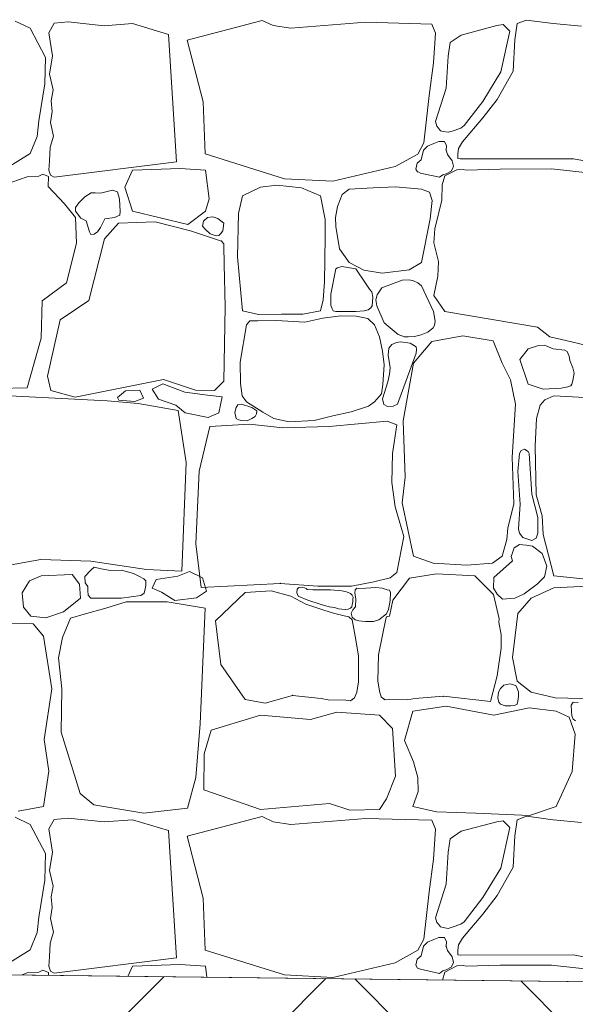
# Model space of a CAD drawing. Header units: millimetres. Extents: x 16408 to 141596, y -21057 to 26364.
# Tile 22 of 115: x 25012 to 25635, y -5560 to -4457. Entities that reach past the tile are written whole.
import ezdxf

# ---------------------------------------------------------------- set-up
doc = ezdxf.new("R2010")
doc.units = ezdxf.units.MM
doc.header["$MEASUREMENT"] = 0
doc.linetypes.add('Wipeout_Contour', pattern=[1000, 0, -1000])
doc.layers.add('0_Nr_pióra__102', color=7, linetype='Continuous', lineweight=5, true_color=0xcccccc)
doc.layers.add('_elementy3d_Nr_pióra__102', color=7, linetype='Continuous', lineweight=5, true_color=0xcccccc)
doc.layers.add('0_Nr_pióra__93', color=7, linetype='Continuous', lineweight=13)
doc.layers.add('_elementy3d_Nr_pióra__2', color=8, linetype='Continuous', lineweight=5)
doc.layers.add('_elementy3d', color=7, linetype='Continuous')

# ---------------------------------------------------------------- blocks, each defined once
blk = doc.blocks.new('*X2')
at = {"layer": '_elementy3d_Nr_pióra__102', "color": 254, "linetype": 'Continuous', "lineweight": 5, "true_color": 0xcccccc}
for p, q in [((25023.9, -4466.9), (25007.3, -4459)), ((25050.9, -4461.4), (25044.9, -4471.9)), ((25066.5, -4459.9), (25050.9, -4461.4)), ((25106.9, -4464.2), (25066.5, -4459.9)), ((25138.6, -4461.7), (25106.9, -4464.2)), ((25179.1, -4473.8), (25138.6, -4461.7)), ((25200, -4480.1), (25283.9, -4458.2)), ((25283.9, -4458.2), (25296.1, -4463.9)), ((25296.1, -4463.9), (25316.1, -4466.9)), ((25316.1, -4466.9), (25400, -4460.2)), ((25400, -4460.2), (25474.1, -4462.4)), ((25474.1, -4462.4), (25478, -4472.3)), ((25546.7, -4463.9), (25507, -4474.6)), ((25554.1, -4462.9), (25546.7, -4463.9)), ((25561.2, -4470.3), (25554.1, -4462.9)), ((25569.5, -4461.7), (25566.8, -4479.8)), ((25579.9, -4457.7), (25569.5, -4461.7)), ((25610.1, -4461.7), (25579.9, -4457.7)), ((25641.8, -4464.7), (25610.1, -4461.7)), ((25041, -4499.6), (25023.9, -4466.9)), ((25044.9, -4471.9), (25048.9, -4498)), ((25187.8, -4616.5), (25179.1, -4473.8)), ((25478, -4472.3), (25475.8, -4505.8)), ((25507, -4474.6), (25494.7, -4483)), ((25551.4, -4515.9), (25561.2, -4470.3)), ((25217.7, -4549.5), (25200, -4480.1)), ((25494.7, -4483), (25492.2, -4498.1)), ((25566.8, -4479.8), (25565.3, -4514.9)), ((25048.9, -4498), (25045.6, -4518.5)), ((25040.3, -4529.3), (25041, -4499.6)), ((25475.8, -4505.8), (25470.9, -4542.4)), ((25492.2, -4498.1), (25490.2, -4534)), ((25045.6, -4518.5), (25049.6, -4536)), ((25531.3, -4548.9), (25551.4, -4515.9)), ((25565.3, -4514.9), (25547.2, -4546.6)), ((25033.8, -4570.7), (25040.3, -4529.3)), ((25049.6, -4536), (25047.7, -4548.1)), ((25490.2, -4534), (25478.2, -4571.4)), ((25047.7, -4548.1), (25048.8, -4560)), ((25220, -4607.6), (25217.7, -4549.5)), ((25470.9, -4542.4), (25465.2, -4595.4)), ((25510.3, -4575.9), (25531.3, -4548.9)), ((25547.2, -4546.6), (25531.3, -4567.4)), ((25048.8, -4560), (25046.6, -4572.5)), ((25031.8, -4588), (25033.8, -4570.7)), ((25046.6, -4572.5), (25050, -4587.7)), ((25478.2, -4571.4), (25479.5, -4576.7)), ((25531.3, -4567.4), (25508.3, -4594.2)), ((25479.5, -4576.7), (25481.6, -4578.8)), ((25481.6, -4578.8), (25483.8, -4581.8)), ((25483.8, -4581.8), (25486.6, -4582.4)), ((25486.6, -4582.4), (25492.2, -4583.4)), ((25492.2, -4583.4), (25496.7, -4582.1)), ((25496.7, -4582.1), (25506.4, -4578.7)), ((25506.4, -4578.7), (25510.3, -4575.9)), ((25023.9, -4607.3), (25031.8, -4588)), ((25050, -4587.7), (25046.5, -4600.1)), ((25465.2, -4595.4), (25458.5, -4607.8)), ((25476.4, -4595.8), (25469.3, -4599)), ((25481.7, -4593.6), (25476.4, -4595.8)), ((25488.2, -4593.7), (25481.7, -4593.6)), ((25490.3, -4598.6), (25488.2, -4593.7)), ((25508.3, -4594.2), (25503.9, -4601.7)), ((24996.2, -4624.4), (25023.9, -4607.3)), ((25046.5, -4600.1), (25045.5, -4615.2)), ((25308.9, -4635.5), (25220, -4607.6)), ((25458.5, -4607.8), (25433, -4621.9)), ((25464.7, -4603.4), (25462.2, -4614.2)), ((25469.3, -4599), (25464.7, -4603.4)), ((25490, -4603.4), (25490.3, -4598.6)), ((25491.7, -4608.3), (25490, -4603.4)), ((25503.3, -4608), (25503.2, -4612.9)), ((25503.9, -4601.7), (25503.3, -4608)), ((25045.5, -4615.2), (25044.9, -4625.8)), ((25050.9, -4633.6), (25187.8, -4616.5)), ((25457.5, -4618), (25456.1, -4624.7)), ((25462.2, -4614.2), (25457.5, -4618)), ((25496.9, -4615.2), (25491.7, -4608.3)), ((25498.4, -4621.5), (25496.9, -4615.2)), ((25503.2, -4612.9), (25505.8, -4613.3)), ((25505.8, -4613.3), (25632.6, -4613)), ((25632.6, -4613), (25668.6, -4620)), ((25038.2, -4630.2), (25033.8, -4632.5)), ((25044.6, -4632.9), (25038.2, -4630.2)), ((25044.9, -4625.8), (25046.6, -4631.4)), ((25138.6, -4625.8), (25130, -4644.8)), ((25192, -4623.8), (25138.6, -4625.8)), ((25220.3, -4625.8), (25192, -4623.8)), ((25224.4, -4658), (25220.3, -4625.8)), ((25433, -4621.9), (25363.2, -4638.2)), ((25456.1, -4624.7), (25458, -4627.8)), ((25458, -4627.8), (25459.3, -4628.2)), ((25459.3, -4628.2), (25462, -4629.6)), ((25462, -4629.6), (25464.7, -4629.9)), ((25464.7, -4629.9), (25482.5, -4633.8)), ((25486.4, -4630.9), (25490, -4629.9)), ((25502.1, -4625.5), (25488.5, -4632.3)), ((25490, -4629.9), (25495.5, -4626.9)), ((25495.5, -4626.9), (25497.3, -4624.3)), ((25497.3, -4624.3), (25498.4, -4621.5)), ((25509, -4625.1), (25502.1, -4625.5)), ((25512.3, -4625.7), (25509, -4625.1)), ((25550.7, -4624.7), (25512.3, -4625.7)), ((25607.9, -4624.4), (25550.7, -4624.7)), ((25679.2, -4632.3), (25607.9, -4624.4)), ((25020.7, -4633.3), (24994.7, -4642.2)), ((25033.8, -4632.5), (25020.7, -4633.3)), ((25044.2, -4644), (25044.6, -4632.9)), ((25046.6, -4631.4), (25050.9, -4633.6)), ((25363.2, -4638.2), (25308.9, -4635.5)), ((25482.5, -4633.8), (25486.4, -4630.9)), ((25488.5, -4632.3), (25485.6, -4642.3)), ((25062.6, -4663.5), (25044.2, -4644)), ((25092.4, -4651.2), (25085.1, -4655.8)), ((25097, -4651.1), (25092.4, -4651.2)), ((25102.7, -4651.7), (25097, -4651.1)), ((25116.1, -4648.2), (25102.7, -4651.7)), ((25121.7, -4650.1), (25116.1, -4648.2)), ((25123.9, -4658.4), (25121.7, -4650.1)), ((25130, -4644.8), (25138.6, -4671.9)), ((25282, -4644.8), (25261.7, -4654.4)), ((25300.2, -4642.7), (25282, -4644.8)), ((25328, -4645.5), (25300.2, -4642.7)), ((25349.4, -4654.4), (25328, -4645.5)), ((25381.2, -4647.2), (25373.7, -4653.1)), ((25408.1, -4645.5), (25381.2, -4647.2)), ((25433.4, -4644.6), (25408.1, -4645.5)), ((25462.6, -4647.2), (25433.4, -4644.6)), ((25471.3, -4650.5), (25462.6, -4647.2)), ((25474.5, -4659.7), (25471.3, -4650.5)), ((25485.6, -4642.3), (25485.3, -4659.4)), ((25078.4, -4662.5), (25074.9, -4667.7)), ((25085.1, -4655.8), (25078.4, -4662.5)), ((25124.8, -4672), (25123.9, -4658.4)), ((25220.3, -4671.9), (25224.4, -4658)), ((25261.7, -4654.4), (25257.4, -4674.5)), ((25354.6, -4681.1), (25349.4, -4654.4)), ((25373.7, -4653.1), (25368.2, -4666.7)), ((25472.1, -4680.3), (25474.5, -4659.7)), ((25485.3, -4659.4), (25477.2, -4691.5)), ((25074.9, -4678.7), (25062.6, -4663.5)), ((25074.9, -4667.7), (25074.9, -4671.9)), ((25074.9, -4671.9), (25080.8, -4679.5)), ((25124.6, -4676.1), (25124.8, -4672)), ((25138.6, -4671.9), (25200.5, -4686.5)), ((25200.5, -4686.5), (25220.3, -4671.9)), ((25368.2, -4666.7), (25366.1, -4678.8)), ((25075.9, -4707.6), (25074.9, -4678.7)), ((25080.8, -4679.5), (25086.8, -4682.5)), ((25086.8, -4682.5), (25090.5, -4694.8)), ((25102.8, -4689.9), (25107.7, -4680.5)), ((25123, -4685.1), (25107.1, -4702.9)), ((25107.7, -4680.5), (25118.3, -4678.7)), ((25118.3, -4678.7), (25124.6, -4676.1)), ((25164.1, -4683.6), (25123, -4685.1)), ((25203.7, -4693.8), (25164.1, -4683.6)), ((25217.2, -4688.6), (25218.2, -4682.8)), ((25218.2, -4682.8), (25222.6, -4678.7)), ((25222.6, -4678.7), (25228.6, -4678)), ((25228.6, -4678), (25234.2, -4680)), ((25234.2, -4680), (25240.8, -4685.1)), ((25240.8, -4685.1), (25239.7, -4693.6)), ((25257.4, -4674.5), (25256.4, -4723)), ((25354.4, -4700.9), (25354.6, -4681.1)), ((25366.1, -4678.8), (25366.3, -4689)), ((25462.6, -4729.2), (25472.1, -4680.3)), ((25090.5, -4694.8), (25091.9, -4698)), ((25095.8, -4697.6), (25099.3, -4694.9)), ((25099.3, -4694.9), (25102.8, -4689.9)), ((25230.5, -4702.9), (25203.7, -4693.8)), ((25220.3, -4692.4), (25217.2, -4688.6)), ((25225.8, -4697), (25220.3, -4692.4)), ((25239.7, -4693.6), (25237.1, -4697.3)), ((25366.3, -4689), (25370.4, -4714.1)), ((25477.2, -4691.5), (25476.1, -4707.2)), ((25107.1, -4702.9), (25089.8, -4771.8)), ((25091.9, -4698), (25095.8, -4697.6)), ((25232.5, -4699.4), (25225.8, -4697)), ((25238.5, -4705.2), (25230.5, -4702.9)), ((25235.5, -4699.1), (25232.5, -4699.4)), ((25237.1, -4697.3), (25235.5, -4699.1)), ((25241.1, -4708.2), (25238.5, -4705.2)), ((25353.7, -4751.1), (25354.4, -4700.9)), ((25476.1, -4707.2), (25481.6, -4728.2)), ((25064.8, -4752), (25075.9, -4707.6)), ((25241.1, -4710.6), (25241.1, -4708.2)), ((25241.4, -4730.9), (25241.1, -4710.6)), ((25370.4, -4714.1), (25381.2, -4729.2)), ((25256.4, -4723), (25261.7, -4783.2)), ((25381.2, -4729.2), (25398, -4737.8)), ((25448.6, -4737.5), (25462.6, -4729.2)), ((25481.6, -4728.2), (25480.7, -4744.6)), ((25242.4, -4778.7), (25241.4, -4730.9)), ((25366.3, -4736.4), (25361, -4764.8)), ((25368.2, -4735.1), (25366.3, -4736.4)), ((25373.3, -4733.7), (25368.2, -4735.1)), ((25388.9, -4736.4), (25373.3, -4733.7)), ((25399.5, -4752.4), (25388.9, -4736.4)), ((25398, -4737.8), (25418.5, -4741.1)), ((25418.5, -4741.1), (25448.6, -4737.5)), ((25352.2, -4771.2), (25353.7, -4751.1)), ((25440.9, -4749), (25417.9, -4757.4)), ((25448.5, -4748.7), (25440.9, -4749)), ((25453.3, -4749.8), (25448.5, -4748.7)), ((25458.4, -4752), (25453.3, -4749.8)), ((25480.7, -4744.6), (25476.4, -4766.1)), ((25037.3, -4772.3), (25064.8, -4752)), ((25404.1, -4758.9), (25399.5, -4752.4)), ((25406.9, -4762), (25404.1, -4758.9)), ((25407.8, -4768), (25406.9, -4762)), ((25417.9, -4757.4), (25412.6, -4765.5)), ((25462.5, -4755.4), (25458.4, -4752)), ((25476, -4784), (25462.5, -4755.4)), ((25036.3, -4814.1), (25037.3, -4772.3)), ((25089.8, -4771.8), (25057.6, -4793.3)), ((25349.4, -4783.2), (25352.2, -4771.2)), ((25361, -4764.8), (25360.8, -4776.9)), ((25407, -4777.8), (25407.8, -4768)), ((25412.6, -4765.5), (25411.4, -4770.9)), ((25411.4, -4770.9), (25412.3, -4777.6)), ((25476.4, -4766.1), (25488.5, -4783.9)), ((25240.9, -4862.2), (25242.4, -4778.7)), ((25261.7, -4783.2), (25279.9, -4787.3)), ((25329.5, -4786.9), (25349.4, -4783.2)), ((25360.8, -4776.9), (25362.3, -4781.1)), ((25362.3, -4781.1), (25363.3, -4783.5)), ((25363.3, -4783.5), (25366.3, -4784)), ((25366.3, -4784), (25388.9, -4784)), ((25388.9, -4784), (25398.2, -4783.2)), ((25398.2, -4783.2), (25402.6, -4782.2)), ((25402.6, -4782.2), (25405.8, -4779.8)), ((25405.8, -4779.8), (25407, -4777.8)), ((25412.3, -4777.6), (25420.6, -4796.8)), ((25477.7, -4794.9), (25476, -4784)), ((25488.5, -4783.9), (25592.5, -4801.6)), ((25057.6, -4793.3), (25043.5, -4856.5)), ((25270.2, -4794.7), (25266.4, -4798.9)), ((25279.2, -4794.4), (25270.2, -4794.7)), ((25300, -4794.1), (25279.2, -4794.4)), ((25279.9, -4787.3), (25305.4, -4787)), ((25331.8, -4796.1), (25300, -4794.1)), ((25305.4, -4787), (25329.5, -4786.9)), ((25351.8, -4791.7), (25331.8, -4796.1)), ((25372.2, -4788.9), (25351.8, -4791.7)), ((25389.2, -4789.2), (25372.2, -4788.9)), ((25402.4, -4792.1), (25389.2, -4789.2)), ((25409.6, -4798.9), (25402.4, -4792.1)), ((25477.1, -4799.6), (25477.7, -4794.9)), ((25266.4, -4798.9), (25259.1, -4840.8)), ((25415.4, -4812.6), (25409.6, -4798.9)), ((25420.6, -4796.8), (25429.5, -4804.4)), ((25429.5, -4804.4), (25436.4, -4809.8)), ((25469.4, -4807.2), (25475.4, -4802.2)), ((25475.4, -4802.2), (25477.1, -4799.6)), ((25592.5, -4801.6), (25606.3, -4812.5)), ((25020.7, -4869.6), (25036.3, -4814.1)), ((25418.8, -4828.6), (25415.4, -4812.6)), ((25436.4, -4809.8), (25443.2, -4812.3)), ((25443.2, -4812.3), (25447.4, -4812.6)), ((25447.4, -4812.6), (25454.6, -4812.1)), ((25454.6, -4812.1), (25462.2, -4810.3)), ((25462.2, -4810.3), (25469.4, -4807.2)), ((25508.6, -4811.4), (25473.9, -4817.8)), ((25542.7, -4816.9), (25508.6, -4811.4)), ((25552.9, -4842.1), (25542.7, -4816.9)), ((25606.3, -4812.5), (25624.1, -4816.7)), ((25624.1, -4816.7), (25646.1, -4821.7)), ((25420.7, -4843.8), (25418.8, -4828.6)), ((25425.9, -4825.3), (25425.2, -4833)), ((25429, -4821), (25425.9, -4825.3)), ((25434.3, -4818.8), (25429, -4821)), ((25439, -4818.2), (25434.3, -4818.8)), ((25449.6, -4819.4), (25439, -4818.2)), ((25456.4, -4823.8), (25449.6, -4819.4)), ((25473.9, -4817.8), (25453.3, -4842.1)), ((25456.3, -4830.9), (25456.7, -4826.7)), ((25456.7, -4826.7), (25456.4, -4823.8)), ((25581.9, -4826), (25572.7, -4837.7)), ((25592.4, -4822.4), (25581.9, -4826)), ((25600.4, -4821.8), (25592.4, -4822.4)), ((25602.2, -4822.6), (25600.4, -4821.8)), ((25610.1, -4826), (25602.2, -4822.6)), ((25623, -4827.5), (25610.1, -4826)), ((25625.5, -4828.7), (25623, -4827.5)), ((25425.2, -4833), (25427.5, -4847)), ((25435.5, -4887.9), (25456.3, -4830.9)), ((25572.7, -4837.7), (25581.9, -4865.4)), ((25627.8, -4834.2), (25625.5, -4828.7)), ((25628.7, -4838.9), (25627.8, -4834.2)), ((25631.8, -4847), (25628.7, -4838.9)), ((25259.1, -4840.8), (25259.5, -4864.6)), ((25419.1, -4865.9), (25420.7, -4843.8)), ((25427.5, -4847), (25426.4, -4854.4)), ((25453.3, -4842.1), (25441.7, -4906.5)), ((25562.1, -4860.7), (25552.9, -4842.1)), ((25633.4, -4853), (25631.8, -4847)), ((25043.5, -4856.5), (25047.2, -4872.6)), ((25074.4, -4880), (25173.5, -4860.2)), ((25173.5, -4860.2), (25209.2, -4872.1)), ((25426.4, -4854.4), (25424.8, -4863)), ((25567.8, -4887.9), (25562.1, -4860.7)), ((25630.7, -4865.4), (25632.1, -4861.4)), ((25632.1, -4861.4), (25633.4, -4853)), ((24894.6, -4871.6), (25020.7, -4869.6)), ((25047.2, -4872.6), (25074.4, -4880)), ((25130.8, -4872.9), (25146.7, -4872.3)), ((25146.7, -4872.3), (25150.8, -4881.1)), ((25172.6, -4864.9), (25160.5, -4871.1)), ((25160.5, -4871.1), (25167.6, -4882.3)), ((25197.3, -4874.4), (25172.6, -4864.9)), ((25209.2, -4872.1), (25230.5, -4872.6)), ((25230.5, -4872.6), (25240.9, -4862.2)), ((25259.5, -4864.6), (25261.5, -4878.5)), ((25417.5, -4876.4), (25419.1, -4865.9)), ((25424.8, -4863), (25418.7, -4881.8)), ((25581.9, -4865.4), (25598.7, -4871.1)), ((25598.7, -4871.1), (25619, -4869.9)), ((25619, -4869.9), (25626.2, -4868.6)), ((25626.2, -4868.6), (25629.6, -4867.3)), ((25629.6, -4867.3), (25630.7, -4865.4)), ((25110.1, -4884), (25000.9, -4878.5)), ((25121.7, -4880.2), (25130.8, -4872.9)), ((25123.2, -4883.5), (25121.7, -4880.2)), ((25141.1, -4885), (25123.2, -4883.5)), ((25150.8, -4881.1), (25141.1, -4885)), ((25167.6, -4882.3), (25187.3, -4888.8)), ((25222.7, -4877.9), (25197.3, -4874.4)), ((25239.1, -4879.7), (25222.7, -4877.9)), ((25235.3, -4897.6), (25239.1, -4879.7)), ((25261.5, -4878.5), (25266.4, -4885.4)), ((25409.6, -4885.4), (25417.5, -4876.4)), ((25418.7, -4881.8), (25420.1, -4888.2)), ((25600.7, -4883), (25595.5, -4888.9)), ((25610.6, -4878.5), (25600.7, -4883)), ((25678, -4882.2), (25610.6, -4878.5)), ((25145, -4887.2), (25110.1, -4884)), ((25189.8, -4895.1), (25145, -4887.2)), ((25187.3, -4888.8), (25197.6, -4897.6)), ((25254.9, -4891.5), (25253.2, -4897.1)), ((25256.6, -4888.5), (25254.9, -4891.5)), ((25260.6, -4887.8), (25256.6, -4888.5)), ((25272.3, -4891.5), (25260.6, -4887.8)), ((25266.4, -4885.4), (25284.7, -4896.9)), ((25277.9, -4895.2), (25272.3, -4891.5)), ((25383.5, -4896.4), (25403, -4890.1)), ((25403, -4890.1), (25409.6, -4885.4)), ((25420.1, -4888.2), (25424.4, -4890.5)), ((25424.4, -4890.5), (25430.5, -4890.2)), ((25430.5, -4890.2), (25435.5, -4887.9)), ((25564, -4947.1), (25567.8, -4887.9)), ((25595.5, -4888.9), (25591.3, -4903.8)), ((25198.8, -4953.3), (25189.8, -4895.1)), ((25197.6, -4897.6), (25223.5, -4902.9)), ((25223.5, -4902.9), (25235.3, -4897.6)), ((25253.2, -4897.1), (25254.9, -4903.7)), ((25254.9, -4903.7), (25257.3, -4905.4)), ((25257.3, -4905.4), (25261.3, -4906.3)), ((25267.2, -4906.6), (25272.3, -4903.7)), ((25272.3, -4903.7), (25276, -4901.5)), ((25276, -4901.5), (25277.6, -4898.8)), ((25277.6, -4898.8), (25277.9, -4895.2)), ((25284.7, -4896.9), (25297, -4903.7)), ((25297, -4903.7), (25314.1, -4907.6)), ((25342, -4906.1), (25362.9, -4900.9)), ((25362.9, -4900.9), (25383.5, -4896.4)), ((25591.3, -4903.8), (25589.6, -4935)), ((25225.1, -4912.9), (25213.4, -4962.7)), ((25269.9, -4910.2), (25225.1, -4912.9)), ((25261.3, -4906.3), (25267.2, -4906.6)), ((25307.2, -4914.4), (25269.9, -4910.2)), ((25358.8, -4912.7), (25307.2, -4914.4)), ((25314.1, -4907.6), (25342, -4906.1)), ((25424, -4907), (25358.8, -4912.7)), ((25434.9, -4911.1), (25424, -4907)), ((25429.8, -4943.2), (25434.9, -4911.1)), ((25441.7, -4906.5), (25444.2, -4969.7)), ((25578, -4938.3), (25574.1, -4939.7)), ((25581.8, -4940.8), (25578, -4938.3)), ((25589.6, -4935), (25590.8, -4989.2)), ((25429.3, -4975.7), (25429.8, -4943.2)), ((25566, -4999.6), (25564, -4947.1)), ((25572.2, -4943.2), (25570.4, -4963.3)), ((25574.1, -4939.7), (25572.2, -4943.2)), ((25582.9, -4943.2), (25581.8, -4940.8)), ((25586, -4988.6), (25582.9, -4943.2)), ((25194.1, -5074.9), (25198.8, -4953.3)), ((25213.4, -4962.7), (25209.5, -5044.1)), ((25444.2, -4969.7), (25440.7, -4998.2)), ((25570.4, -4963.3), (25573.1, -4999.9)), ((25433.1, -5002.9), (25429.3, -4975.7)), ((25592.8, -5014.7), (25586, -4988.6)), ((25590.8, -4989.2), (25597.5, -5013)), ((25437.3, -5018.1), (25433.1, -5002.9)), ((25440.7, -4998.2), (25453.3, -5058.1)), ((25559.3, -5026.6), (25566, -4999.6)), ((25573.1, -4999.9), (25571, -5027.5)), ((25592.7, -5032.1), (25592.8, -5014.7)), ((25597.5, -5013), (25598.7, -5033.6)), ((25442.6, -5036.1), (25437.3, -5018.1)), ((25558.1, -5039.5), (25559.3, -5026.6)), ((25434.9, -5076.4), (25442.6, -5036.1)), ((25571, -5027.5), (25572.2, -5032.1)), ((25572.2, -5032.1), (25575.9, -5037.2)), ((25575.9, -5037.2), (25585.9, -5040.3)), ((25585.9, -5040.3), (25591, -5037.7)), ((25591, -5037.7), (25592.7, -5032.1)), ((25598.7, -5033.6), (25610.6, -5079.9)), ((25209.5, -5044.1), (25215.5, -5093.1)), ((25552.9, -5058.1), (25558.1, -5039.5)), ((25566.2, -5048.8), (25564.4, -5054.2)), ((25572.2, -5044.8), (25566.2, -5048.8)), ((25579.6, -5045.7), (25572.2, -5044.8)), ((25586.6, -5046.8), (25579.6, -5045.7)), ((25597.7, -5055.1), (25586.6, -5046.8)), ((25453.3, -5058.1), (25475.6, -5065.8)), ((25542, -5065.8), (25552.9, -5058.1)), ((25564.4, -5054.2), (25563, -5058.4)), ((25563, -5058.4), (25564.4, -5063.3)), ((25603, -5069.1), (25597.7, -5055.1)), ((24979.3, -5072), (25035.8, -5061.6)), ((25035.8, -5061.6), (25092, -5063.5)), ((25092, -5063.5), (25154.2, -5073)), ((25095.6, -5070.3), (25092, -5073.7)), ((25103.4, -5072.1), (25095.6, -5070.3)), ((25475.6, -5065.8), (25513.3, -5068)), ((25513.3, -5068), (25542, -5065.8)), ((25564.4, -5063.3), (25543.6, -5081.8)), ((25600.2, -5081.2), (25603, -5069.1)), ((25036.3, -5080.1), (25023.4, -5085.6)), ((25071, -5078.7), (25036.3, -5080.1)), ((25079.1, -5089.3), (25071, -5078.7)), ((25092, -5073.7), (25085.1, -5080.9)), ((25085.1, -5080.9), (25085.7, -5088)), ((25114.1, -5073.9), (25103.4, -5072.1)), ((25126.2, -5073.7), (25114.1, -5073.9)), ((25139.9, -5077.3), (25126.2, -5073.7)), ((25145.8, -5080.6), (25139.9, -5077.3)), ((25151.4, -5083.3), (25145.8, -5080.6)), ((25154.2, -5073), (25194.1, -5074.9)), ((25165.3, -5084.2), (25189.5, -5080.6)), ((25189.5, -5080.6), (25202.5, -5075.2)), ((25202.5, -5075.2), (25216.9, -5082.4)), ((25427.3, -5082.4), (25434.9, -5076.4)), ((25449.1, -5082.6), (25479.1, -5077.9)), ((25479.1, -5077.9), (25522.2, -5079.9)), ((25522.2, -5079.9), (25543.2, -5100.9)), ((25543.6, -5081.8), (25543, -5093.9)), ((25592.2, -5089), (25600.2, -5081.2)), ((25610.6, -5079.9), (25657.9, -5084.8)), ((25023.4, -5085.6), (25015.1, -5099)), ((25080.5, -5104.9), (25079.1, -5089.3)), ((25085.7, -5088), (25088.6, -5092.1)), ((25088.6, -5092.1), (25088.5, -5096.5)), ((25153.5, -5085.6), (25151.4, -5083.3)), ((25153, -5094.7), (25153.5, -5090.8)), ((25153.5, -5090.8), (25153.5, -5085.6)), ((25160.6, -5094), (25165.3, -5084.2)), ((25215.5, -5093.1), (25304.2, -5088.6)), ((25216.9, -5082.4), (25221.6, -5097.2)), ((25304.2, -5088.6), (25346.4, -5091.8)), ((25325, -5093.1), (25323.2, -5095.1)), ((25328.6, -5092.8), (25325, -5093.1)), ((25331.2, -5093.3), (25328.6, -5092.8)), ((25346.4, -5091.8), (25384.1, -5091.8)), ((25384.1, -5091.8), (25409.1, -5086.8)), ((25411.2, -5093.2), (25400, -5093.7)), ((25409.1, -5086.8), (25427.3, -5082.4)), ((25418.5, -5093.9), (25411.2, -5093.2)), ((25430.2, -5107.3), (25449.1, -5082.6)), ((25577.6, -5100.3), (25592.2, -5089)), ((25648.2, -5091.5), (25610.6, -5093.5)), ((25015.1, -5099), (25016.7, -5115.1)), ((25088.5, -5096.5), (25089, -5101.6)), ((25089, -5101.6), (25092, -5104.9)), ((25126.2, -5104.9), (25148, -5102.2)), ((25148, -5102.2), (25151.9, -5099.6)), ((25151.9, -5099.6), (25153, -5094.7)), ((25171, -5098.3), (25160.6, -5094)), ((25186.2, -5107.7), (25171, -5098.3)), ((25221.6, -5097.2), (25210.4, -5104.8)), ((25264.9, -5098.6), (25231.6, -5130.3)), ((25294.1, -5097), (25264.9, -5098.6)), ((25315.9, -5102.9), (25294.1, -5097)), ((25333, -5111.7), (25315.9, -5102.9)), ((25323.2, -5095.1), (25322.6, -5099.1)), ((25322.6, -5099.1), (25324.3, -5102.9)), ((25324.3, -5102.9), (25335, -5107.4)), ((25333.1, -5094.2), (25331.2, -5093.3)), ((25334.2, -5095.4), (25333.1, -5094.2)), ((25340.6, -5095.9), (25334.2, -5095.4)), ((25360.5, -5095.8), (25340.6, -5095.9)), ((25373.3, -5097), (25360.5, -5095.8)), ((25378.3, -5097.8), (25373.3, -5097)), ((25382.9, -5100), (25378.3, -5097.8)), ((25384.8, -5101.7), (25382.9, -5100)), ((25385.9, -5103.9), (25384.8, -5101.7)), ((25385.6, -5106.4), (25385.9, -5103.9)), ((25388, -5095.8), (25387.8, -5099.6)), ((25387.8, -5099.6), (25388.9, -5105.7)), ((25389.8, -5094), (25388, -5095.8)), ((25392.1, -5094.3), (25389.8, -5094)), ((25400, -5093.7), (25392.1, -5094.3)), ((25424, -5095.8), (25418.5, -5093.9)), ((25426.4, -5096.2), (25424, -5095.8)), ((25427.6, -5098.8), (25426.4, -5096.2)), ((25427.2, -5107.8), (25427.6, -5098.8)), ((25543, -5093.9), (25547.3, -5100.5)), ((25543.2, -5100.9), (25549.6, -5128.3)), ((25547.3, -5100.5), (25553.3, -5106.2)), ((25567, -5105.2), (25577.6, -5100.3)), ((25610.6, -5093.5), (25585.3, -5105.2)), ((25016.7, -5115.1), (25024.7, -5125.2)), ((25061.3, -5120.3), (25080.5, -5104.9)), ((25092, -5104.9), (25126.2, -5104.9)), ((25131.4, -5109.1), (25108.6, -5116.1)), ((25154.4, -5109.1), (25131.4, -5109.1)), ((25177.5, -5109.1), (25154.4, -5109.1)), ((25220.1, -5116.2), (25177.5, -5109.1)), ((25210.4, -5104.8), (25186.2, -5107.7)), ((25353, -5118.5), (25333, -5111.7)), ((25335, -5107.4), (25350.1, -5112.2)), ((25350.1, -5112.2), (25359.1, -5114.6)), ((25359.1, -5114.6), (25364.8, -5115.6)), ((25382.9, -5116.3), (25384.2, -5114.7)), ((25384.2, -5114.7), (25384.7, -5112.4)), ((25384.7, -5112.4), (25385.4, -5109)), ((25385.4, -5109), (25385.6, -5106.4)), ((25388.3, -5114.6), (25385.4, -5118.1)), ((25388.9, -5105.7), (25388.3, -5114.6)), ((25425.6, -5117.8), (25427.2, -5107.8)), ((25426.4, -5125.2), (25430.2, -5107.3)), ((25553.3, -5106.2), (25567, -5105.2)), ((25585.3, -5105.2), (25570.2, -5122.2)), ((25024.7, -5125.2), (25041.7, -5127)), ((25041.7, -5127), (25061.3, -5120.3)), ((25084.6, -5123), (25069.2, -5127.6)), ((25108.6, -5116.1), (25084.6, -5123)), ((25214.4, -5245.8), (25220.1, -5116.2)), ((25364, -5121.9), (25353, -5118.5)), ((25375.9, -5125), (25364, -5121.9)), ((25364.8, -5115.6), (25369.4, -5117.1)), ((25369.4, -5117.1), (25376.9, -5117.8)), ((25380.9, -5126), (25375.9, -5125)), ((25376.9, -5117.8), (25380.3, -5117.5)), ((25380.3, -5117.5), (25382.9, -5116.3)), ((25384.9, -5129.3), (25380.9, -5126)), ((25385.4, -5118.1), (25383.8, -5122)), ((25383.8, -5122), (25384.6, -5126.3)), ((25384.6, -5126.3), (25388, -5129.3)), ((25414.8, -5129.3), (25423.2, -5122.7)), ((25422.4, -5128.3), (25423.4, -5125.5)), ((25423.2, -5122.7), (25425.6, -5117.8)), ((25423.4, -5125.5), (25426.4, -5125.2)), ((25570.2, -5122.2), (25564.3, -5171.5)), ((25027.4, -5133.9), (24996.4, -5133.4)), ((25038.8, -5147.7), (25027.4, -5133.9)), ((25069.2, -5127.6), (25060.2, -5149.1)), ((25231.6, -5130.3), (25237.5, -5179.3)), ((25388, -5147.7), (25384.9, -5129.3)), ((25388, -5129.3), (25392.4, -5130.6)), ((25392.4, -5130.6), (25399.5, -5131.3)), ((25399.5, -5131.3), (25408.7, -5131.1)), ((25408.7, -5131.1), (25414.8, -5129.3)), ((25418.8, -5146.6), (25422.4, -5128.3)), ((25549.6, -5128.3), (25549.1, -5132.1)), ((25549.1, -5132.1), (25551.5, -5146.2)), ((25048.4, -5206.7), (25038.8, -5147.7)), ((25392, -5169.8), (25388, -5147.7)), ((25414.2, -5168.6), (25418.8, -5146.6)), ((25551.5, -5146.2), (25551.6, -5161)), ((25060.2, -5149.1), (25055.6, -5171.7)), ((25392, -5198.6), (25392, -5169.8)), ((25413.4, -5197.5), (25414.2, -5168.6)), ((25551.6, -5161), (25547.1, -5191.9)), ((25055.6, -5171.7), (25059.5, -5206.5)), ((25237.5, -5179.3), (25264.9, -5218.6)), ((25564.3, -5171.5), (25569.5, -5198)), ((25547.1, -5191.9), (25539.9, -5220.9)), ((25389.9, -5210.3), (25392, -5198.6)), ((25415.2, -5209.2), (25413.4, -5197.5)), ((25554.8, -5202.6), (25550.9, -5206.2)), ((25561.5, -5201.1), (25554.8, -5202.6)), ((25568.2, -5202.7), (25561.5, -5201.1)), ((25569.5, -5206.2), (25568.2, -5202.7)), ((25569.5, -5198), (25585.3, -5210.2)), ((25039.8, -5263.2), (25048.4, -5206.7)), ((25059.5, -5206.5), (25058.6, -5255)), ((25287.1, -5222.8), (25318, -5214)), ((25318, -5214), (25349.9, -5217.5)), ((25387.5, -5216.6), (25389.9, -5210.3)), ((25417.4, -5215.5), (25415.2, -5209.2)), ((25548.6, -5210.3), (25548.1, -5216.7)), ((25550.9, -5206.2), (25548.6, -5210.3)), ((25571, -5210), (25569.5, -5206.2)), ((25571.2, -5215.3), (25571, -5210)), ((25585.3, -5210.2), (25612.3, -5216.6)), ((25264.9, -5218.6), (25287.1, -5222.8)), ((25349.9, -5217.5), (25357.9, -5219)), ((25357.9, -5219), (25377.8, -5219.3)), ((25377.8, -5219.3), (25382.9, -5219.9)), ((25382.9, -5219.9), (25384.9, -5218.6)), ((25384.9, -5218.6), (25387.5, -5216.6)), ((25419.9, -5217.6), (25417.4, -5215.5)), ((25421.9, -5219), (25419.9, -5217.6)), ((25427, -5218.5), (25421.9, -5219)), ((25446.9, -5218.7), (25427, -5218.5)), ((25454.9, -5217.5), (25446.9, -5218.7)), ((25486.9, -5214.8), (25454.9, -5217.5)), ((25539.9, -5220.9), (25486.9, -5214.8)), ((25548.1, -5216.7), (25549, -5221.6)), ((25549, -5221.6), (25550.9, -5223.8)), ((25550.9, -5223.8), (25556.2, -5225.6)), ((25562.5, -5225.7), (25566.6, -5225.3)), ((25566.6, -5225.3), (25569.5, -5223.8)), ((25569.5, -5223.8), (25570.5, -5220.5)), ((25570.5, -5220.5), (25571.2, -5215.3)), ((25612.3, -5216.6), (25654.2, -5217.9)), ((25632.5, -5221.6), (25630.1, -5225)), ((25630.1, -5225), (25630.4, -5231.7)), ((25637.8, -5222), (25632.5, -5221.6)), ((25282.1, -5236.2), (25226.6, -5252.8)), ((25338.2, -5240.9), (25282.1, -5236.2)), ((25367.6, -5232.7), (25338.2, -5240.9)), ((25415.2, -5236.2), (25367.6, -5232.7)), ((25430, -5251), (25415.2, -5236.2)), ((25443.4, -5264.4), (25452.6, -5231.7)), ((25452.6, -5231.7), (25490, -5225.8)), ((25490, -5225.8), (25543.5, -5236.2)), ((25543.5, -5236.2), (25582.9, -5228)), ((25556.2, -5225.6), (25562.5, -5225.7)), ((25582.9, -5228), (25613.3, -5231.7)), ((25613.3, -5231.7), (25627.9, -5238.4)), ((25630.4, -5231.7), (25630.9, -5236.9)), ((25209.7, -5305.9), (25214.4, -5245.8)), ((25627.9, -5238.4), (25634.4, -5257.5)), ((25630.9, -5236.9), (25632.5, -5240.6)), ((25632.5, -5240.6), (25635.1, -5242.5)), ((25058.6, -5255), (25080.1, -5323.6)), ((25226.6, -5252.8), (25219.1, -5279.2)), ((25433.3, -5304.3), (25430, -5251)), ((25634.4, -5257.5), (25631.2, -5299.1)), ((25045, -5298.6), (25039.8, -5263.2)), ((25453.3, -5288.4), (25443.4, -5264.4)), ((25219.1, -5279.2), (25218.6, -5319.5)), ((25458.5, -5306), (25453.3, -5288.4)), ((25038.8, -5338.5), (25045, -5298.6)), ((25631.2, -5299.1), (25613.3, -5338.5)), ((25200.3, -5340), (25209.7, -5305.9)), ((25423.1, -5329.8), (25433.3, -5304.3)), ((25458.8, -5321.4), (25458.5, -5306)), ((25080.1, -5323.6), (25095.5, -5336.5)), ((25218.6, -5319.5), (25282.1, -5341.7)), ((25452.6, -5338.5), (25458.8, -5321.4)), ((25282.1, -5341.7), (25359.2, -5335)), ((25359.2, -5335), (25382.2, -5342.4)), ((25415.2, -5341.7), (25423.1, -5329.8)), ((25010.5, -5343.4), (25038.8, -5338.5)), ((25095.5, -5336.5), (25151.5, -5345.9)), ((25151.5, -5345.9), (25200.3, -5340)), ((25382.2, -5342.4), (25415.2, -5341.7)), ((25479.1, -5344.2), (25452.6, -5338.5)), ((25523.4, -5345.9), (25479.1, -5344.2)), ((25583.4, -5348.4), (25523.4, -5345.9)), ((25613.3, -5338.5), (25583.4, -5348.4)), ((25023.9, -5358.3), (25007.3, -5350.4)), ((25050.9, -5352.8), (25044.9, -5363.3)), ((25066.5, -5351.3), (25050.9, -5352.8)), ((25106.9, -5355.6), (25066.5, -5351.3)), ((25138.6, -5353.1), (25106.9, -5355.6)), ((25179.1, -5365.2), (25138.6, -5353.1)), ((25200, -5371.5), (25283.9, -5349.6)), ((25283.9, -5349.6), (25296.1, -5355.3)), ((25296.1, -5355.3), (25316.1, -5358.3)), ((25316.1, -5358.3), (25400, -5351.6)), ((25400, -5351.6), (25474.1, -5353.8)), ((25474.1, -5353.8), (25478, -5363.7)), ((25546.7, -5355.3), (25507, -5366)), ((25554.1, -5354.3), (25546.7, -5355.3)), ((25561.2, -5361.7), (25554.1, -5354.3)), ((25569.5, -5353.1), (25566.8, -5371.2)), ((25579.9, -5349.1), (25569.5, -5353.1)), ((25610.1, -5353.1), (25579.9, -5349.1)), ((25641.8, -5356.1), (25610.1, -5353.1)), ((25041, -5391), (25023.9, -5358.3)), ((25044.9, -5363.3), (25048.9, -5389.4)), ((25187.8, -5507.9), (25179.1, -5365.2)), ((25478, -5363.7), (25475.8, -5397.2)), ((25507, -5366), (25494.7, -5374.4)), ((25551.4, -5407.3), (25561.2, -5361.7)), ((25217.7, -5440.9), (25200, -5371.5)), ((25494.7, -5374.4), (25492.2, -5389.5)), ((25566.8, -5371.2), (25565.3, -5406.3)), ((25048.9, -5389.4), (25045.6, -5409.9)), ((25492.2, -5389.5), (25490.2, -5425.4)), ((25040.3, -5420.7), (25041, -5391)), ((25475.8, -5397.2), (25470.9, -5433.8)), ((25045.6, -5409.9), (25049.6, -5427.4)), ((25531.3, -5440.3), (25551.4, -5407.3)), ((25565.3, -5406.3), (25547.2, -5438)), ((25033.8, -5462.1), (25040.3, -5420.7)), ((25049.6, -5427.4), (25047.7, -5439.5)), ((25470.9, -5433.8), (25465.2, -5486.8)), ((25490.2, -5425.4), (25478.2, -5462.8)), ((25047.7, -5439.5), (25048.8, -5451.4)), ((25220, -5499), (25217.7, -5440.9)), ((25510.3, -5467.3), (25531.3, -5440.3)), ((25547.2, -5438), (25531.3, -5458.8)), ((25048.8, -5451.4), (25046.6, -5463.9)), ((25031.8, -5479.4), (25033.8, -5462.1)), ((25046.6, -5463.9), (25050, -5479.1)), ((25478.2, -5462.8), (25479.5, -5468.1)), ((25506.4, -5470.1), (25510.3, -5467.3)), ((25531.3, -5458.8), (25508.3, -5485.6)), ((25050, -5479.1), (25046.5, -5491.4)), ((25479.5, -5468.1), (25481.6, -5470.2)), ((25481.6, -5470.2), (25483.8, -5473.2)), ((25483.8, -5473.2), (25486.6, -5473.8)), ((25486.6, -5473.8), (25492.2, -5474.8)), ((25492.2, -5474.8), (25496.7, -5473.5)), ((25496.7, -5473.5), (25506.4, -5470.1)), ((25023.9, -5498.7), (25031.8, -5479.4)), ((25465.2, -5486.8), (25458.5, -5499.2)), ((25476.4, -5487.2), (25469.3, -5490.4)), ((25481.7, -5485), (25476.4, -5487.2)), ((25488.2, -5485.1), (25481.7, -5485)), ((25490.3, -5490), (25488.2, -5485.1)), ((25490, -5494.8), (25490.3, -5490)), ((25508.3, -5485.6), (25503.9, -5493.1)), ((24996.2, -5515.8), (25023.9, -5498.7)), ((25046.5, -5491.4), (25045.5, -5506.6)), ((25308.9, -5526.9), (25220, -5499)), ((25458.5, -5499.2), (25433, -5513.3)), ((25464.7, -5494.8), (25462.2, -5505.6)), ((25469.3, -5490.4), (25464.7, -5494.8)), ((25491.7, -5499.7), (25490, -5494.8)), ((25496.9, -5506.6), (25491.7, -5499.7)), ((25503.3, -5499.4), (25503.2, -5504.3)), ((25503.9, -5493.1), (25503.3, -5499.4)), ((25045.5, -5506.6), (25044.9, -5517.2)), ((25050.9, -5525), (25187.8, -5507.9)), ((25457.5, -5509.4), (25456.1, -5516.1)), ((25462.2, -5505.6), (25457.5, -5509.4)), ((25498.4, -5512.8), (25496.9, -5506.6)), ((25503.2, -5504.3), (25505.8, -5504.7)), ((25505.8, -5504.7), (25632.6, -5504.4)), ((25632.6, -5504.4), (25668.6, -5511.4)), ((25038.2, -5521.6), (25033.8, -5523.9)), ((25044.6, -5524.3), (25038.2, -5521.6)), ((25044.9, -5517.2), (25046.6, -5522.8)), ((25046.6, -5522.8), (25050.9, -5525)), ((25138.6, -5517.2), (25133.5, -5528.5)), ((25192, -5515.2), (25138.6, -5517.2)), ((25220.3, -5517.2), (25192, -5515.2)), ((25221.9, -5529.5), (25220.3, -5517.2)), ((25433, -5513.3), (25363.2, -5529.6)), ((25456.1, -5516.1), (25458, -5519.2)), ((25458, -5519.2), (25459.3, -5519.6)), ((25459.3, -5519.6), (25462, -5521)), ((25462, -5521), (25464.7, -5521.3)), ((25464.7, -5521.3), (25482.5, -5525.2)), ((25482.5, -5525.2), (25486.4, -5522.3)), ((25486.4, -5522.3), (25490, -5521.3)), ((25502.1, -5516.9), (25488.5, -5523.7)), ((25490, -5521.3), (25495.5, -5518.3)), ((25495.5, -5518.3), (25497.3, -5515.7)), ((25497.3, -5515.7), (25498.4, -5512.8)), ((25509, -5516.5), (25502.1, -5516.9)), ((25512.3, -5517), (25509, -5516.5)), ((25550.7, -5516.1), (25512.3, -5517)), ((25607.9, -5515.8), (25550.7, -5516.1)), ((25679.2, -5523.7), (25607.9, -5515.8)), ((25020.7, -5524.7), (25014, -5527)), ((25033.8, -5523.9), (25020.7, -5524.7)), ((25044.5, -5527.4), (25044.6, -5524.3)), ((25363.2, -5529.6), (25308.9, -5526.9)), ((25488.5, -5523.7), (25485.9, -5532.6))]:
    blk.add_line(p, q, dxfattribs=at)
for p in [(25490, -4603.4), (25238.5, -4705.2), (25304.2, -5088.6), (25318, -5214), (25384.9, -5218.6), (25384.9, -5218.6), (25419.9, -5217.6), (25419.9, -5217.6), (25486.9, -5214.8), (25490, -5494.8)]:
    blk.add_point(p, dxfattribs=at)
blk = doc.blocks.new('Wypełnienie_1_1', base_point=(0, 0))
at = {"color": 254, "linetype": 'Wipeout_Contour', "lineweight": 0, "ltscale": 278566.341843}
blk.add_wipeout([(18435.9, -4578.7), (18435.9, -5378.7), (19256.7, -5392.8), (22737.1, -5500), (26160.9, -5540.6), (26160.9, -2728.7), (24790.9, -2728.7), (24790.9, -3328.7), (23690.9, -3328.7), (23690.9, -4018.5), (22605.8, -4018.5), (22605.8, -4578.7)], dxfattribs=at).dxf.layer = '_elementy3d'
at = {"layer": '_elementy3d_Nr_pióra__2', "color": 8, "linetype": 'Continuous', "lineweight": 5, "flags": 128}
blk.add_lwpolyline([(18435.9, -4578.7), (18435.9, -5378.7), (19256.7, -5392.8), (22737.1, -5500), (26160.9, -5540.6), (26160.9, -2728.7), (24790.9, -2728.7), (24790.9, -3328.7), (23690.9, -3328.7), (23690.9, -4018.5), (22605.8, -4018.5), (22605.8, -4578.7)], close=True, dxfattribs=at)
at = {"layer": '_elementy3d_Nr_pióra__102', "color": 254, "linetype": 'Continuous', "lineweight": 5, "true_color": 0xcccccc}
blk.add_blockref('*X2', (0, 0), dxfattribs=at)

msp = doc.modelspace()

# ---------------------------------------------------------------- block references
at = {"layer": '_elementy3d_Nr_pióra__102', "color": 254, "linetype": 'Continuous', "lineweight": 5, "true_color": 0xcccccc}
msp.add_blockref('Wypełnienie_1_1', (0, 0), dxfattribs=at)

# ---------------------------------------------------------------- next in the draw order: wipeouts: each hides what was drawn before it
at = {"color": 254, "linetype": 'Wipeout_Contour', "lineweight": 0, "ltscale": 157119.761231}
msp.add_wipeout([(26160.9, -5540.6), (24836.8, -5524.9), (21589.3, -5433), (19135.1, -5391.1), (16936.7, -5378.7), (16936.7, -6373.6), (26160.9, -6373.6)], dxfattribs=at)

# ---------------------------------------------------------------- next in the draw order: hatches: boundary and pattern name
at = {"layer": '0_Nr_pióra__102', "linetype": 'Continuous', "lineweight": 5, "true_color": 0xcccccc}
h = msp.add_hatch(dxfattribs=at)
h.set_pattern_fill('Grunt_0001', color=254, style=0, pattern_type=2)
h.set_pattern_definition([(45, (0, 0), (-275.7716, 275.7716), []), (45, (-91.9, 91.9), (-551.543, 551.543), []), (45, (-183.85, 183.85), (-551.543, 551.543), []), (135, (-275.77, 275.77), (91.9239, 91.9239), [390, -390])])
h.paths.add_polyline_path([(26160.9, -5540.6), (24836.8, -5524.9), (21589.3, -5433), (19135.1, -5391.1), (16936.7, -5378.7), (16936.7, -6373.6), (26160.9, -6373.6)])

# ---------------------------------------------------------------- next in the draw order: linework, layer by layer
at = {"layer": '0_Nr_pióra__93', "color": 7, "linetype": 'Continuous', "lineweight": 13, "flags": 128}
msp.add_lwpolyline([(18435.9, -5378.7), (21589.3, -5433), (24836.8, -5524.9), (26160.9, -5540.6)], dxfattribs=at)

doc.saveas('drawing.dxf')
